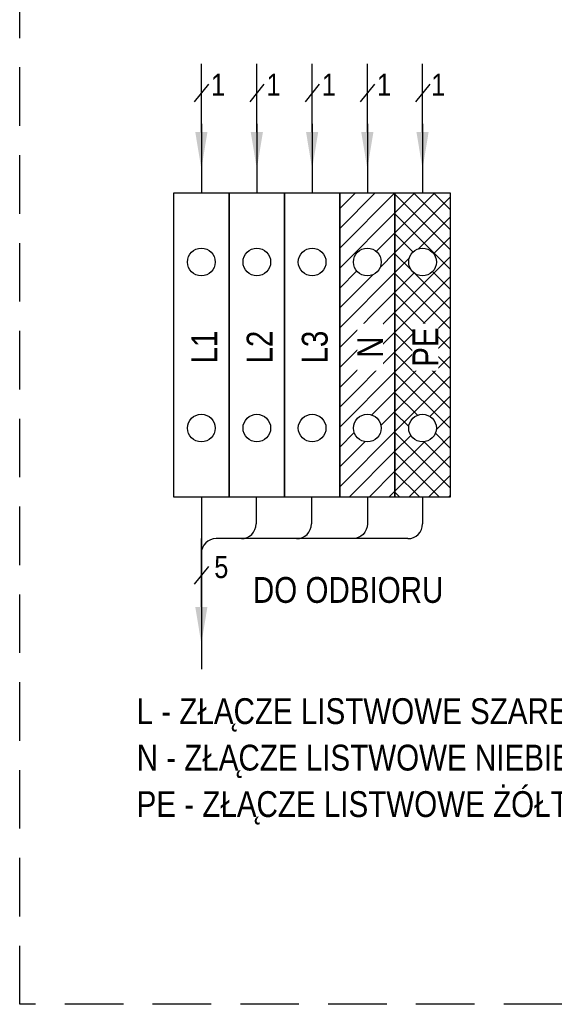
# Model space of a CAD drawing. Header units: millimetres. Extents: x 203 to 3426, y 719 to 2381.
# Tile 7 of 185: x 2261 to 2319, y 901 to 1008. Entities that reach past the tile are written whole.
import ezdxf
from ezdxf import colors
from ezdxf.entities.mleader import LeaderData, LeaderLine
from ezdxf.math import Vec2, Vec3

# ---------------------------------------------------------------- set-up
doc = ezdxf.new("R2010")
doc.units = ezdxf.units.MM
doc.linetypes.add('DASHED2', pattern=[9.525, 6.35, -3.175])
doc.layers.add('_IE', color=7, linetype='Continuous')
doc.layers.add('opisy 2', color=7, linetype='Continuous')
doc.styles.get("Standard").update_dxf_attribs({"font": 'ARIAL.TTF'})

msp = doc.modelspace()

# ---------------------------------------------------------------- hatches: boundary and pattern name
h = msp.add_hatch()
h.set_pattern_fill('ANSI31', color=5, scale=0.48)
h.set_pattern_definition([(45, (23036.2868, -14536.491), (-1.077630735, 1.077630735), [])])
h.paths.add_polyline_path([(2301.66, 989.01), (2295.66, 989.01), (2295.66, 956.01), (2301.66, 956.01)])
h.paths.add_polyline_path([(2300.16, 963.5, -1), (2297.16, 963.5, -1)], flags=16)
h.paths.add_polyline_path([(2297.16, 981.51, -1), (2300.16, 981.51, -1)], flags=16)
h = msp.add_hatch()
h.set_pattern_fill('ANSI37', color=94, scale=0.48)
h.set_pattern_definition([(45, (23036.2868, -14536.491), (-1.077630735, 1.077630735), []), (135, (23036.2868, -14536.491), (-1.077630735, -1.077630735), [])])
h.paths.add_polyline_path([(2307.65, 989.01), (2301.66, 989.01), (2301.66, 956.01), (2307.65, 956.01)])
h.paths.add_polyline_path([(2306.15, 963.5, -1), (2303.16, 963.5, -1)], flags=16)
h.paths.add_polyline_path([(2303.16, 981.51, -1), (2306.15, 981.51, -1)], flags=16)

# ---------------------------------------------------------------- linework, layer by layer
at = {"color": 7}
for p, q in [((2281.42, 1000.79), (2279.88, 998.88)), ((2287.44, 1000.79), (2285.9, 998.88)), ((2293.44, 1000.79), (2291.9, 998.88)), ((2299.43, 1000.79), (2297.89, 998.88)), ((2305.43, 1000.79), (2303.88, 998.88)), ((2281.42, 948.5), (2279.88, 946.59))]:
    msp.add_line(p, q, dxfattribs=at)
at = {"color": 0, "linetype": 'Continuous'}
for p, q in [((2286.59, 956.01), (2286.59, 953.11)), ((2292.59, 956.01), (2292.59, 953.11)), ((2304.65, 956.01), (2304.65, 953.11)), ((2290.99, 951.51), (2283.58, 951.51)), ((2284.99, 951.51), (2283.58, 951.51)), ((2303.05, 951.51), (2288.25, 951.51))]:
    msp.add_line(p, q, dxfattribs=at)
at = {"ltscale": 10}
for points in [[(2280.65, 996.5), (2280.65, 989.01)], [(2286.67, 996.5), (2286.67, 989.01)], [(2292.67, 996.5), (2292.67, 989.01)], [(2298.66, 996.5), (2298.66, 989.01)], [(2304.65, 996.5), (2304.65, 989.01)]]:
    msp.add_lwpolyline(points, dxfattribs=at)
at = {"color": 252, "linetype": 'Continuous'}
for points in [[(2277.68, 989.01), (2283.67, 989.01), (2283.67, 956.01), (2277.68, 956.01)], [(2283.67, 989.01), (2289.67, 989.01), (2289.67, 956.01), (2283.67, 956.01)], [(2289.67, 989.01), (2295.66, 989.01), (2295.66, 956.01), (2289.67, 956.01)]]:
    msp.add_lwpolyline(points, close=True, dxfattribs=at)
at = {"color": 5, "linetype": 'Continuous'}
msp.add_lwpolyline([(2295.66, 989.01), (2301.66, 989.01), (2301.66, 956.01), (2295.66, 956.01)], close=True, dxfattribs=at)
at = {"color": 94, "linetype": 'Continuous', "ltscale": 0.5}
msp.add_lwpolyline([(2301.66, 989.01), (2307.65, 989.01), (2307.65, 956.01), (2301.66, 956.01)], close=True, dxfattribs=at)
at = {"color": 0, "linetype": 'Continuous'}
msp.add_lwpolyline([(2298.66, 956.01), (2298.66, 953.11, -0.414214), (2297.06, 951.51), (2282.25, 951.51, 0.414214), (2280.65, 949.91), (2280.65, 937.36)], format="xyb", dxfattribs=at)
msp.add_lwpolyline([(2280.65, 956.01), (2280.65, 941)], dxfattribs=at)
at = {"color": 252, "linetype": 'Continuous'}
for centre in [(2280.65, 981.51), (2286.67, 981.51), (2292.67, 981.51), (2280.65, 963.5), (2286.67, 963.5), (2292.67, 963.5)]:
    msp.add_circle(centre, 1.5, dxfattribs=at)
at = {"color": 5}
msp.add_circle((2298.66, 981.51), 1.5, dxfattribs=at)
at = {"color": 94}
for centre in [(2304.65, 981.51), (2304.65, 963.5)]:
    msp.add_circle(centre, 1.5, dxfattribs=at)
at = {"color": 7}
msp.add_circle((2298.66, 963.5), 1.5, dxfattribs=at)
at = {"color": 0, "linetype": 'Continuous'}
for centre in [(2284.99, 953.11), (2290.99, 953.11), (2303.05, 953.11)]:
    msp.add_arc(centre, 1.6, 270, 0, dxfattribs=at)
at = {"layer": '_IE', "color": 7, "linetype": 'DASHED2'}
msp.add_lwpolyline([(2260.94, 1063.55), (2376.96, 1063.55), (2376.96, 901.02), (2260.94, 901.02)], close=True, dxfattribs=at)

# ---------------------------------------------------------------- texts
at = {"layer": 'opisy 2', "attachment_point": 1, "line_spacing_factor": 1.08}
for s, insert, char_height, width in [('\\pxqc,t2;{\\fArial Narrow|b0|i0|c238|p34;1}', (2281.19, 1001.93), 2.4, 2.5487), ('\\pxqc,t2;{\\fArial Narrow|b0|i0|c238|p34;1}', (2287.21, 1001.93), 2.4, 2.5487), ('\\pxqc,t2;{\\fArial Narrow|b0|i0|c238|p34;1}', (2293.21, 1001.93), 2.4, 2.5487), ('\\pxqc,t2;{\\fArial Narrow|b0|i0|c238|p34;1}', (2299.2, 1001.93), 2.4, 2.5487), ('\\pxqc,t2;{\\fArial Narrow|b0|i0|c238|p34;1}', (2305.08, 1001.93), 2.4, 2.5487), ('\\pxqc,t2;{\\fArial Narrow|b0|i0|c238|p34;5}', (2281.54, 949.64), 2.4, 2.5487), ('\\pxqc,t2;{\\fArial Narrow|b0|i0|c238|p34;DO ODBIORU}', (2214.7, 947.35), 2.8, 163.7511), ('\\pt2.8;{\\fArial Narrow|b0|i0|c238|p34;L - ZŁĄCZE LISTWOWE SZARE\\PN - ZŁĄCZE LISTWOWE NIEBIESKIE\\PPE - ZŁĄCZE LISTWOWE ŻÓŁTO  - ZIELONE}', (2273.63, 934.21), 2.8, 80.5089)]:
    msp.add_mtext(s, dxfattribs=dict(at, insert=insert, char_height=char_height, width=width))

# ---------------------------------------------------------------- leaders
at = {"ltscale": 10}
ml = msp.add_multileader_mtext('Standard', dxfattribs=at)
ml.set_content('', color=256)
ml.set_leader_properties()
ml.build(insert=Vec2(0, 0))
ml.multileader.update_dxf_attribs({"has_dogleg": 0, "text_right_attachment_type": 6, "dogleg_length": 0.72})
ctx = ml.context
ctx.base_point, ctx.char_height, ctx.landing_gap_size, ctx.plane_origin, ctx.plane_x_axis, ctx.plane_y_axis = Vec3(2280.65, 1003), 6.4, 3.2, Vec3(2280.65, 992.75), Vec3(0, 1), Vec3(-1, 0)
ctx.right_attachment, ctx.attachment_type = 6, 2
notes = []
notes.append((ctx, [(0, (1, 1, 0), (2280.65, 1002.42), (0, 1), 0.576, [(0, [(2280.65, 991.59), (2280.65, 1003), (2280.65, 1003), (2280.65, 1003), (2280.65, 1003), (2280.65, 1003), (2280.65, 1003), (2280.65, 1003), (2280.65, 1003), (2280.65, 1003), (2280.65, 1003), (2280.65, 1003), (2280.65, 1003), (2280.65, 1003), (2280.65, 1003), (2280.65, 1003), (2280.65, 1003), (2280.65, 1003), (2280.65, 1003), (2280.65, 1003), (2280.65, 1003), (2280.65, 1003), (2280.65, 1003), (2280.65, 1003), (2280.65, 1003), (2280.65, 1003), (2280.65, 1003), (2280.65, 1003), (2280.65, 1003), (2280.65, 1003), (2280.65, 1003), (2280.65, 1003), (2280.65, 1003), (2280.65, 1003), (2280.65, 1003), (2280.65, 1003), (2280.65, 1003), (2280.65, 1003), (2280.65, 1003), (2280.65, 1003), (2280.65, 1003), (2280.65, 1003), (2280.65, 1003), (2280.65, 1003), (2280.65, 1003), (2280.65, 1003), (2280.65, 1003), (2280.65, 1003), (2280.65, 1003), (2280.65, 1003), (2280.65, 1003), (2280.65, 1003), (2280.65, 1003), (2280.65, 1003), (2280.65, 1003), (2280.65, 1003), (2280.65, 1003), (2280.65, 1003), (2280.65, 1003), (2280.65, 1003), (2280.65, 1003), (2280.65, 1003), (2280.65, 1003), (2280.65, 1003), (2280.65, 1003), (2280.65, 1003), (2280.65, 1003), (2280.65, 1003), (2280.65, 1003), (2280.65, 1003), (2280.65, 1003), (2280.65, 1003), (2280.65, 1003), (2280.65, 1003), (2280.65, 1003), (2280.65, 1003), (2280.65, 1003), (2280.65, 1003), (2280.65, 1003), (2280.65, 1003), (2280.65, 1003), (2280.65, 1003), (2280.65, 1003), (2280.65, 1003), (2280.65, 1003), (2280.65, 1003), (2280.65, 1003), (2280.65, 1003), (2280.65, 1003), (2280.65, 1003), (2280.65, 1003), (2280.65, 1003), (2280.65, 1003), (2280.65, 1003), (2280.65, 1003), (2280.65, 1003), (2280.65, 1003), (2280.65, 1003), (2280.65, 1003), (2280.65, 1003), (2280.65, 1003), (2280.65, 1003), (2280.65, 1003), (2280.65, 1003), (2280.65, 1003), (2280.65, 1003), (2280.65, 1003), (2280.65, 1003), (2280.65, 1003), (2280.65, 1003), (2280.65, 1003), (2280.65, 1003), (2280.65, 1003), (2280.65, 1003), (2280.65, 1003), (2280.65, 1003), (2280.65, 1003), (2280.65, 1003), (2280.65, 1003), (2280.65, 1003), (2280.65, 1003), (2280.65, 1003), (2280.65, 1003), (2280.65, 1003), (2280.65, 1003), (2280.65, 1003), (2280.65, 1003), (2280.65, 1003), (2280.65, 1003), (2280.65, 1003), (2280.65, 1003), (2280.65, 1003), (2280.65, 1003), (2280.65, 1003), (2280.65, 1003), (2280.65, 1003), (2280.65, 1003), (2280.65, 1003), (2280.65, 1003), (2280.65, 1003), (2280.65, 1003), (2280.65, 1003), (2280.65, 1003), (2280.65, 1003), (2280.65, 1003), (2280.65, 1003), (2280.65, 1003), (2280.65, 1003), (2280.65, 1003), (2280.65, 1003), (2280.65, 1003), (2280.65, 1003), (2280.65, 1003), (2280.65, 1003), (2280.65, 1003), (2280.65, 1003), (2280.65, 1003), (2280.65, 1003), (2280.65, 1003), (2280.65, 1003), (2280.65, 1003), (2280.65, 1003), (2280.65, 1003), (2280.65, 1003), (2280.65, 1003)], 0, [])])]))
ctx.mtext.insert, ctx.mtext.text_direction, ctx.mtext.rotation, ctx.mtext.flow_direction = Vec3(2280.65, 1006.2), Vec3(0, 1), 1.570796, 5
ml = msp.add_multileader_mtext('Standard', dxfattribs=at)
ml.set_content('', color=256)
ml.set_leader_properties()
ml.build(insert=Vec2(0, 0))
ml.multileader.update_dxf_attribs({"has_dogleg": 0, "text_right_attachment_type": 6, "dogleg_length": 0.72})
ctx = ml.context
ctx.base_point, ctx.char_height, ctx.landing_gap_size, ctx.plane_origin, ctx.plane_x_axis, ctx.plane_y_axis = Vec3(2286.67, 1003), 6.4, 3.2, Vec3(2286.67, 992.75), Vec3(0, 1), Vec3(-1, 0)
ctx.right_attachment, ctx.attachment_type = 6, 2
notes.append((ctx, [(0, (1, 1, 0), (2286.67, 1002.42), (0, 1), 0.576, [(0, [(2286.67, 991.59), (2286.67, 1003), (2286.67, 1003), (2286.67, 1003), (2286.67, 1003), (2286.67, 1003), (2286.67, 1003), (2286.67, 1003), (2286.67, 1003), (2286.67, 1003), (2286.67, 1003), (2286.67, 1003), (2286.67, 1003), (2286.67, 1003), (2286.67, 1003), (2286.67, 1003), (2286.67, 1003), (2286.67, 1003), (2286.67, 1003), (2286.67, 1003), (2286.67, 1003), (2286.67, 1003), (2286.67, 1003), (2286.67, 1003), (2286.67, 1003), (2286.67, 1003), (2286.67, 1003), (2286.67, 1003), (2286.67, 1003), (2286.67, 1003), (2286.67, 1003), (2286.67, 1003), (2286.67, 1003), (2286.67, 1003), (2286.67, 1003), (2286.67, 1003), (2286.67, 1003), (2286.67, 1003), (2286.67, 1003), (2286.67, 1003), (2286.67, 1003), (2286.67, 1003), (2286.67, 1003), (2286.67, 1003), (2286.67, 1003), (2286.67, 1003), (2286.67, 1003), (2286.67, 1003), (2286.67, 1003), (2286.67, 1003), (2286.67, 1003), (2286.67, 1003), (2286.67, 1003), (2286.67, 1003), (2286.67, 1003), (2286.67, 1003), (2286.67, 1003), (2286.67, 1003), (2286.67, 1003), (2286.67, 1003), (2286.67, 1003), (2286.67, 1003), (2286.67, 1003), (2286.67, 1003), (2286.67, 1003), (2286.67, 1003), (2286.67, 1003), (2286.67, 1003), (2286.67, 1003), (2286.67, 1003), (2286.67, 1003), (2286.67, 1003), (2286.67, 1003), (2286.67, 1003), (2286.67, 1003), (2286.67, 1003), (2286.67, 1003), (2286.67, 1003), (2286.67, 1003), (2286.67, 1003), (2286.67, 1003), (2286.67, 1003), (2286.67, 1003), (2286.67, 1003), (2286.67, 1003), (2286.67, 1003), (2286.67, 1003), (2286.67, 1003), (2286.67, 1003), (2286.67, 1003), (2286.67, 1003), (2286.67, 1003), (2286.67, 1003), (2286.67, 1003), (2286.67, 1003), (2286.67, 1003), (2286.67, 1003), (2286.67, 1003), (2286.67, 1003), (2286.67, 1003), (2286.67, 1003), (2286.67, 1003), (2286.67, 1003), (2286.67, 1003), (2286.67, 1003), (2286.67, 1003), (2286.67, 1003), (2286.67, 1003), (2286.67, 1003), (2286.67, 1003), (2286.67, 1003), (2286.67, 1003), (2286.67, 1003), (2286.67, 1003), (2286.67, 1003), (2286.67, 1003), (2286.67, 1003), (2286.67, 1003), (2286.67, 1003), (2286.67, 1003), (2286.67, 1003), (2286.67, 1003), (2286.67, 1003), (2286.67, 1003), (2286.67, 1003), (2286.67, 1003), (2286.67, 1003), (2286.67, 1003), (2286.67, 1003), (2286.67, 1003), (2286.67, 1003), (2286.67, 1003), (2286.67, 1003), (2286.67, 1003), (2286.67, 1003), (2286.67, 1003), (2286.67, 1003), (2286.67, 1003), (2286.67, 1003), (2286.67, 1003), (2286.67, 1003), (2286.67, 1003), (2286.67, 1003), (2286.67, 1003), (2286.67, 1003), (2286.67, 1003), (2286.67, 1003), (2286.67, 1003), (2286.67, 1003), (2286.67, 1003), (2286.67, 1003), (2286.67, 1003), (2286.67, 1003), (2286.67, 1003), (2286.67, 1003), (2286.67, 1003), (2286.67, 1003), (2286.67, 1003), (2286.67, 1003), (2286.67, 1003), (2286.67, 1003), (2286.67, 1003), (2286.67, 1003), (2286.67, 1003), (2286.67, 1003)], 0, [])])]))
ctx.mtext.insert, ctx.mtext.text_direction, ctx.mtext.rotation, ctx.mtext.flow_direction = Vec3(2286.67, 1006.2), Vec3(0, 1), 1.570796, 5
ml = msp.add_multileader_mtext('Standard', dxfattribs=at)
ml.set_content('', color=256)
ml.set_leader_properties()
ml.build(insert=Vec2(0, 0))
ml.multileader.update_dxf_attribs({"has_dogleg": 0, "text_right_attachment_type": 6, "dogleg_length": 0.72})
ctx = ml.context
ctx.base_point, ctx.char_height, ctx.landing_gap_size, ctx.plane_origin, ctx.plane_x_axis, ctx.plane_y_axis = Vec3(2292.67, 1003), 6.4, 3.2, Vec3(2292.67, 992.75), Vec3(0, 1), Vec3(-1, 0)
ctx.right_attachment, ctx.attachment_type = 6, 2
notes.append((ctx, [(0, (1, 1, 0), (2292.67, 1002.42), (0, 1), 0.576, [(0, [(2292.67, 991.59), (2292.67, 1003), (2292.67, 1003), (2292.67, 1003), (2292.67, 1003), (2292.67, 1003), (2292.67, 1003), (2292.67, 1003), (2292.67, 1003), (2292.67, 1003), (2292.67, 1003), (2292.67, 1003), (2292.67, 1003), (2292.67, 1003), (2292.67, 1003), (2292.67, 1003), (2292.67, 1003), (2292.67, 1003), (2292.67, 1003), (2292.67, 1003), (2292.67, 1003), (2292.67, 1003), (2292.67, 1003), (2292.67, 1003), (2292.67, 1003), (2292.67, 1003), (2292.67, 1003), (2292.67, 1003), (2292.67, 1003), (2292.67, 1003), (2292.67, 1003), (2292.67, 1003), (2292.67, 1003), (2292.67, 1003), (2292.67, 1003), (2292.67, 1003), (2292.67, 1003), (2292.67, 1003), (2292.67, 1003), (2292.67, 1003), (2292.67, 1003), (2292.67, 1003), (2292.67, 1003), (2292.67, 1003), (2292.67, 1003), (2292.67, 1003), (2292.67, 1003), (2292.67, 1003), (2292.67, 1003), (2292.67, 1003), (2292.67, 1003), (2292.67, 1003), (2292.67, 1003), (2292.67, 1003), (2292.67, 1003), (2292.67, 1003), (2292.67, 1003), (2292.67, 1003), (2292.67, 1003), (2292.67, 1003), (2292.67, 1003), (2292.67, 1003), (2292.67, 1003), (2292.67, 1003), (2292.67, 1003), (2292.67, 1003), (2292.67, 1003), (2292.67, 1003), (2292.67, 1003), (2292.67, 1003), (2292.67, 1003), (2292.67, 1003), (2292.67, 1003), (2292.67, 1003), (2292.67, 1003), (2292.67, 1003), (2292.67, 1003), (2292.67, 1003), (2292.67, 1003), (2292.67, 1003), (2292.67, 1003), (2292.67, 1003), (2292.67, 1003), (2292.67, 1003), (2292.67, 1003), (2292.67, 1003), (2292.67, 1003), (2292.67, 1003), (2292.67, 1003), (2292.67, 1003), (2292.67, 1003), (2292.67, 1003), (2292.67, 1003), (2292.67, 1003), (2292.67, 1003), (2292.67, 1003), (2292.67, 1003), (2292.67, 1003), (2292.67, 1003), (2292.67, 1003), (2292.67, 1003), (2292.67, 1003), (2292.67, 1003), (2292.67, 1003), (2292.67, 1003), (2292.67, 1003), (2292.67, 1003), (2292.67, 1003), (2292.67, 1003), (2292.67, 1003), (2292.67, 1003), (2292.67, 1003), (2292.67, 1003), (2292.67, 1003), (2292.67, 1003), (2292.67, 1003), (2292.67, 1003), (2292.67, 1003), (2292.67, 1003), (2292.67, 1003), (2292.67, 1003), (2292.67, 1003), (2292.67, 1003), (2292.67, 1003), (2292.67, 1003), (2292.67, 1003), (2292.67, 1003), (2292.67, 1003), (2292.67, 1003), (2292.67, 1003), (2292.67, 1003), (2292.67, 1003), (2292.67, 1003), (2292.67, 1003), (2292.67, 1003), (2292.67, 1003), (2292.67, 1003), (2292.67, 1003), (2292.67, 1003), (2292.67, 1003), (2292.67, 1003), (2292.67, 1003), (2292.67, 1003), (2292.67, 1003), (2292.67, 1003), (2292.67, 1003), (2292.67, 1003), (2292.67, 1003), (2292.67, 1003), (2292.67, 1003), (2292.67, 1003), (2292.67, 1003), (2292.67, 1003), (2292.67, 1003), (2292.67, 1003), (2292.67, 1003), (2292.67, 1003), (2292.67, 1003), (2292.67, 1003), (2292.67, 1003), (2292.67, 1003), (2292.67, 1003), (2292.67, 1003), (2292.67, 1003), (2292.67, 1003)], 0, [])])]))
ctx.mtext.insert, ctx.mtext.text_direction, ctx.mtext.rotation, ctx.mtext.flow_direction = Vec3(2292.67, 1006.2), Vec3(0, 1), 1.570796, 5
ml = msp.add_multileader_mtext('Standard', dxfattribs=at)
ml.set_content('', color=256)
ml.set_leader_properties()
ml.build(insert=Vec2(0, 0))
ml.multileader.update_dxf_attribs({"has_dogleg": 0, "text_right_attachment_type": 6, "dogleg_length": 0.72})
ctx = ml.context
ctx.base_point, ctx.char_height, ctx.landing_gap_size, ctx.plane_origin, ctx.plane_x_axis, ctx.plane_y_axis = Vec3(2298.66, 1003), 6.4, 3.2, Vec3(2298.66, 992.75), Vec3(0, 1), Vec3(-1, 0)
ctx.right_attachment, ctx.attachment_type = 6, 2
notes.append((ctx, [(0, (1, 1, 0), (2298.66, 1002.42), (0, 1), 0.576, [(0, [(2298.66, 991.59), (2298.66, 1003), (2298.66, 1003), (2298.66, 1003), (2298.66, 1003), (2298.66, 1003), (2298.66, 1003), (2298.66, 1003), (2298.66, 1003), (2298.66, 1003), (2298.66, 1003), (2298.66, 1003), (2298.66, 1003), (2298.66, 1003), (2298.66, 1003), (2298.66, 1003), (2298.66, 1003), (2298.66, 1003), (2298.66, 1003), (2298.66, 1003), (2298.66, 1003), (2298.66, 1003), (2298.66, 1003), (2298.66, 1003), (2298.66, 1003), (2298.66, 1003), (2298.66, 1003), (2298.66, 1003), (2298.66, 1003), (2298.66, 1003), (2298.66, 1003), (2298.66, 1003), (2298.66, 1003), (2298.66, 1003), (2298.66, 1003), (2298.66, 1003), (2298.66, 1003), (2298.66, 1003), (2298.66, 1003), (2298.66, 1003), (2298.66, 1003), (2298.66, 1003), (2298.66, 1003), (2298.66, 1003), (2298.66, 1003), (2298.66, 1003), (2298.66, 1003), (2298.66, 1003), (2298.66, 1003), (2298.66, 1003), (2298.66, 1003), (2298.66, 1003), (2298.66, 1003), (2298.66, 1003), (2298.66, 1003), (2298.66, 1003), (2298.66, 1003), (2298.66, 1003), (2298.66, 1003), (2298.66, 1003), (2298.66, 1003), (2298.66, 1003), (2298.66, 1003), (2298.66, 1003), (2298.66, 1003), (2298.66, 1003), (2298.66, 1003), (2298.66, 1003), (2298.66, 1003), (2298.66, 1003), (2298.66, 1003), (2298.66, 1003), (2298.66, 1003), (2298.66, 1003), (2298.66, 1003), (2298.66, 1003), (2298.66, 1003), (2298.66, 1003), (2298.66, 1003), (2298.66, 1003), (2298.66, 1003), (2298.66, 1003), (2298.66, 1003), (2298.66, 1003), (2298.66, 1003), (2298.66, 1003), (2298.66, 1003), (2298.66, 1003), (2298.66, 1003), (2298.66, 1003), (2298.66, 1003), (2298.66, 1003), (2298.66, 1003), (2298.66, 1003), (2298.66, 1003), (2298.66, 1003), (2298.66, 1003), (2298.66, 1003), (2298.66, 1003), (2298.66, 1003), (2298.66, 1003), (2298.66, 1003), (2298.66, 1003), (2298.66, 1003), (2298.66, 1003), (2298.66, 1003), (2298.66, 1003), (2298.66, 1003), (2298.66, 1003), (2298.66, 1003), (2298.66, 1003), (2298.66, 1003), (2298.66, 1003), (2298.66, 1003), (2298.66, 1003), (2298.66, 1003), (2298.66, 1003), (2298.66, 1003), (2298.66, 1003), (2298.66, 1003), (2298.66, 1003), (2298.66, 1003), (2298.66, 1003), (2298.66, 1003), (2298.66, 1003), (2298.66, 1003), (2298.66, 1003), (2298.66, 1003), (2298.66, 1003), (2298.66, 1003), (2298.66, 1003), (2298.66, 1003), (2298.66, 1003), (2298.66, 1003), (2298.66, 1003), (2298.66, 1003), (2298.66, 1003), (2298.66, 1003), (2298.66, 1003), (2298.66, 1003), (2298.66, 1003), (2298.66, 1003), (2298.66, 1003), (2298.66, 1003), (2298.66, 1003), (2298.66, 1003), (2298.66, 1003), (2298.66, 1003), (2298.66, 1003), (2298.66, 1003), (2298.66, 1003), (2298.66, 1003), (2298.66, 1003), (2298.66, 1003), (2298.66, 1003), (2298.66, 1003), (2298.66, 1003), (2298.66, 1003), (2298.66, 1003), (2298.66, 1003), (2298.66, 1003), (2298.66, 1003), (2298.66, 1003), (2298.66, 1003), (2298.66, 1003)], 0, [])])]))
ctx.mtext.insert, ctx.mtext.text_direction, ctx.mtext.rotation, ctx.mtext.flow_direction = Vec3(2298.66, 1006.2), Vec3(0, 1), 1.570796, 5
ml = msp.add_multileader_mtext('Standard', dxfattribs=at)
ml.set_content('', color=256)
ml.set_leader_properties()
ml.build(insert=Vec2(0, 0))
ml.multileader.update_dxf_attribs({"has_dogleg": 0, "text_right_attachment_type": 6, "dogleg_length": 0.72})
ctx = ml.context
ctx.base_point, ctx.char_height, ctx.landing_gap_size, ctx.plane_origin, ctx.plane_x_axis, ctx.plane_y_axis = Vec3(2304.65, 1003), 6.4, 3.2, Vec3(2304.65, 992.75), Vec3(0, 1), Vec3(-1, 0)
ctx.right_attachment, ctx.attachment_type = 6, 2
notes.append((ctx, [(0, (1, 1, 0), (2304.65, 1002.42), (0, 1), 0.576, [(0, [(2304.65, 991.59), (2304.65, 1003), (2304.65, 1003), (2304.65, 1003), (2304.65, 1003), (2304.65, 1003), (2304.65, 1003), (2304.65, 1003), (2304.65, 1003), (2304.65, 1003), (2304.65, 1003), (2304.65, 1003), (2304.65, 1003), (2304.65, 1003), (2304.65, 1003), (2304.65, 1003), (2304.65, 1003), (2304.65, 1003), (2304.65, 1003), (2304.65, 1003), (2304.65, 1003), (2304.65, 1003), (2304.65, 1003), (2304.65, 1003), (2304.65, 1003), (2304.65, 1003), (2304.65, 1003), (2304.65, 1003), (2304.65, 1003), (2304.65, 1003), (2304.65, 1003), (2304.65, 1003), (2304.65, 1003), (2304.65, 1003), (2304.65, 1003), (2304.65, 1003), (2304.65, 1003), (2304.65, 1003), (2304.65, 1003), (2304.65, 1003), (2304.65, 1003), (2304.65, 1003), (2304.65, 1003), (2304.65, 1003), (2304.65, 1003), (2304.65, 1003), (2304.65, 1003), (2304.65, 1003), (2304.65, 1003), (2304.65, 1003), (2304.65, 1003), (2304.65, 1003), (2304.65, 1003), (2304.65, 1003), (2304.65, 1003), (2304.65, 1003), (2304.65, 1003), (2304.65, 1003), (2304.65, 1003), (2304.65, 1003), (2304.65, 1003), (2304.65, 1003), (2304.65, 1003), (2304.65, 1003), (2304.65, 1003), (2304.65, 1003), (2304.65, 1003), (2304.65, 1003), (2304.65, 1003), (2304.65, 1003), (2304.65, 1003), (2304.65, 1003), (2304.65, 1003), (2304.65, 1003), (2304.65, 1003), (2304.65, 1003), (2304.65, 1003), (2304.65, 1003), (2304.65, 1003), (2304.65, 1003), (2304.65, 1003), (2304.65, 1003), (2304.65, 1003), (2304.65, 1003), (2304.65, 1003), (2304.65, 1003), (2304.65, 1003), (2304.65, 1003), (2304.65, 1003), (2304.65, 1003), (2304.65, 1003), (2304.65, 1003), (2304.65, 1003), (2304.65, 1003), (2304.65, 1003), (2304.65, 1003), (2304.65, 1003), (2304.65, 1003), (2304.65, 1003), (2304.65, 1003), (2304.65, 1003), (2304.65, 1003), (2304.65, 1003), (2304.65, 1003), (2304.65, 1003), (2304.65, 1003), (2304.65, 1003), (2304.65, 1003), (2304.65, 1003), (2304.65, 1003), (2304.65, 1003), (2304.65, 1003), (2304.65, 1003), (2304.65, 1003), (2304.65, 1003), (2304.65, 1003), (2304.65, 1003), (2304.65, 1003), (2304.65, 1003), (2304.65, 1003), (2304.65, 1003), (2304.65, 1003), (2304.65, 1003), (2304.65, 1003), (2304.65, 1003), (2304.65, 1003), (2304.65, 1003), (2304.65, 1003), (2304.65, 1003), (2304.65, 1003), (2304.65, 1003), (2304.65, 1003), (2304.65, 1003), (2304.65, 1003), (2304.65, 1003), (2304.65, 1003), (2304.65, 1003), (2304.65, 1003), (2304.65, 1003), (2304.65, 1003), (2304.65, 1003), (2304.65, 1003), (2304.65, 1003), (2304.65, 1003), (2304.65, 1003), (2304.65, 1003), (2304.65, 1003), (2304.65, 1003), (2304.65, 1003), (2304.65, 1003), (2304.65, 1003), (2304.65, 1003), (2304.65, 1003), (2304.65, 1003), (2304.65, 1003), (2304.65, 1003), (2304.65, 1003), (2304.65, 1003), (2304.65, 1003), (2304.65, 1003), (2304.65, 1003), (2304.65, 1003), (2304.65, 1003), (2304.65, 1003), (2304.65, 1003)], 0, [])])]))
ctx.mtext.insert, ctx.mtext.text_direction, ctx.mtext.rotation, ctx.mtext.flow_direction = Vec3(2304.65, 1006.2), Vec3(0, 1), 1.570796, 5
ml = msp.add_multileader_mtext('Standard', dxfattribs=at)
ml.set_content('', color=256)
ml.set_leader_properties()
ml.build(insert=Vec2(0, 0))
ml.multileader.update_dxf_attribs({"has_dogleg": 0, "text_right_attachment_type": 6, "dogleg_length": 0.72})
ctx = ml.context
ctx.base_point, ctx.char_height, ctx.landing_gap_size, ctx.plane_origin, ctx.plane_x_axis, ctx.plane_y_axis = Vec3(2280.65, 951.51), 6.4, 3.2, Vec3(2280.65, 941.27), Vec3(0, 1), Vec3(-1, 0)
ctx.right_attachment, ctx.attachment_type = 6, 2
notes.append((ctx, [(0, (1, 1, 0), (2280.65, 950.94), (0, 1), 0.576, [(0, [(2280.65, 940.11), (2280.65, 951.51), (2280.65, 951.51), (2280.65, 951.51), (2280.65, 951.51), (2280.65, 951.51), (2280.65, 951.51), (2280.65, 951.51), (2280.65, 951.51), (2280.65, 951.51), (2280.65, 951.51), (2280.65, 951.51), (2280.65, 951.51), (2280.65, 951.51), (2280.65, 951.51), (2280.65, 951.51), (2280.65, 951.51), (2280.65, 951.51), (2280.65, 951.51), (2280.65, 951.51), (2280.65, 951.51), (2280.65, 951.51), (2280.65, 951.51), (2280.65, 951.51), (2280.65, 951.51), (2280.65, 951.51), (2280.65, 951.51), (2280.65, 951.51), (2280.65, 951.51), (2280.65, 951.51), (2280.65, 951.51), (2280.65, 951.51), (2280.65, 951.51), (2280.65, 951.51), (2280.65, 951.51), (2280.65, 951.51), (2280.65, 951.51), (2280.65, 951.51), (2280.65, 951.51), (2280.65, 951.51), (2280.65, 951.51), (2280.65, 951.51), (2280.65, 951.51), (2280.65, 951.51), (2280.65, 951.51), (2280.65, 951.51), (2280.65, 951.51), (2280.65, 951.51), (2280.65, 951.51), (2280.65, 951.51), (2280.65, 951.51), (2280.65, 951.51), (2280.65, 951.51), (2280.65, 951.51), (2280.65, 951.51), (2280.65, 951.51), (2280.65, 951.51), (2280.65, 951.51), (2280.65, 951.51), (2280.65, 951.51), (2280.65, 951.51), (2280.65, 951.51), (2280.65, 951.51), (2280.65, 951.51), (2280.65, 951.51), (2280.65, 951.51), (2280.65, 951.51), (2280.65, 951.51), (2280.65, 951.51), (2280.65, 951.51), (2280.65, 951.51), (2280.65, 951.51), (2280.65, 951.51), (2280.65, 951.51), (2280.65, 951.51), (2280.65, 951.51), (2280.65, 951.51), (2280.65, 951.51), (2280.65, 951.51), (2280.65, 951.51), (2280.65, 951.51), (2280.65, 951.51), (2280.65, 951.51), (2280.65, 951.51), (2280.65, 951.51), (2280.65, 951.51), (2280.65, 951.51), (2280.65, 951.51), (2280.65, 951.51), (2280.65, 951.51), (2280.65, 951.51), (2280.65, 951.51), (2280.65, 951.51), (2280.65, 951.51), (2280.65, 951.51), (2280.65, 951.51), (2280.65, 951.51), (2280.65, 951.51), (2280.65, 951.51), (2280.65, 951.51), (2280.65, 951.51), (2280.65, 951.51), (2280.65, 951.51), (2280.65, 951.51), (2280.65, 951.51), (2280.65, 951.51), (2280.65, 951.51), (2280.65, 951.51), (2280.65, 951.51), (2280.65, 951.51), (2280.65, 951.51), (2280.65, 951.51), (2280.65, 951.51), (2280.65, 951.51), (2280.65, 951.51), (2280.65, 951.51), (2280.65, 951.51), (2280.65, 951.51), (2280.65, 951.51), (2280.65, 951.51), (2280.65, 951.51), (2280.65, 951.51), (2280.65, 951.51), (2280.65, 951.51), (2280.65, 951.51), (2280.65, 951.51), (2280.65, 951.51), (2280.65, 951.51), (2280.65, 951.51), (2280.65, 951.51), (2280.65, 951.51), (2280.65, 951.51), (2280.65, 951.51), (2280.65, 951.51), (2280.65, 951.51), (2280.65, 951.51), (2280.65, 951.51), (2280.65, 951.51), (2280.65, 951.51), (2280.65, 951.51), (2280.65, 951.51), (2280.65, 951.51), (2280.65, 951.51), (2280.65, 951.51), (2280.65, 951.51), (2280.65, 951.51), (2280.65, 951.51), (2280.65, 951.51), (2280.65, 951.51), (2280.65, 951.51), (2280.65, 951.51), (2280.65, 951.51), (2280.65, 951.51), (2280.65, 951.51), (2280.65, 951.51), (2280.65, 951.51), (2280.65, 951.51), (2280.65, 951.51), (2280.65, 951.51), (2280.65, 951.51), (2280.65, 951.51), (2280.65, 951.51), (2280.65, 951.51), (2280.65, 951.51), (2280.65, 951.51)], 0, [])])]))
ctx.mtext.insert, ctx.mtext.text_direction, ctx.mtext.rotation, ctx.mtext.flow_direction = Vec3(2280.65, 954.71), Vec3(0, 1), 1.570796, 5
for ctx, leaders in notes:
    for number, flags, end, landing, length, lines in leaders:
        leader = LeaderData()
        leader.index, (leader.has_last_leader_line, leader.has_dogleg_vector, leader.attachment_direction) = number, flags
        leader.last_leader_point, leader.dogleg_vector, leader.dogleg_length = Vec3(end), Vec3(landing), length
        for number, points, colour, breaks in lines:
            line = LeaderLine()
            line.index, line.vertices, line.color, line.breaks = number, Vec3.list(points), colors.encode_raw_color(colour), breaks
            leader.lines.append(line)
        ctx.leaders.append(leader)

# ---------------------------------------------------------------- next in the draw order: texts
at = {"color": 252, "char_height": 2.8, "width": 5.0731, "attachment_point": 5, "rotation": 90, "line_spacing_factor": 1.08, "bg_fill": 3, "box_fill_scale": 1, "bg_fill_color": 256, "bg_fill_transparency": 0}
for s, insert in [('\\pxqc,t2;{\\fArial Narrow|b0|i0|c238|p34;L1}', (2280.98, 972.28)), ('\\pxqc,t2;{\\fArial Narrow|b0|i0|c238|p34;L2}', (2286.97, 972.28)), ('\\pxqc,t2;{\\fArial Narrow|b0|i0|c238|p34;L3}', (2292.97, 972.28))]:
    msp.add_mtext(s, dxfattribs=dict(at, insert=insert))
at = {"color": 5, "insert": (2298.96, 972.28), "char_height": 2.8, "width": 5.0731, "attachment_point": 5, "rotation": 90, "line_spacing_factor": 1.08, "bg_fill": 3, "box_fill_scale": 1, "bg_fill_color": 256, "bg_fill_transparency": 0}
msp.add_mtext('\\pxqc,t2;{\\fArial Narrow|b0|i0|c238|p34;N}', dxfattribs=at)
at = {"color": 94, "insert": (2304.96, 972.28), "char_height": 2.8, "width": 5.0731, "attachment_point": 5, "rotation": 90, "line_spacing_factor": 1.08, "bg_fill": 3, "box_fill_scale": 1, "bg_fill_color": 256, "bg_fill_transparency": 0}
msp.add_mtext('\\pxqc,t2;{\\fArial Narrow|b0|i0|c238|p34;PE}', dxfattribs=at)

doc.saveas('drawing.dxf')
